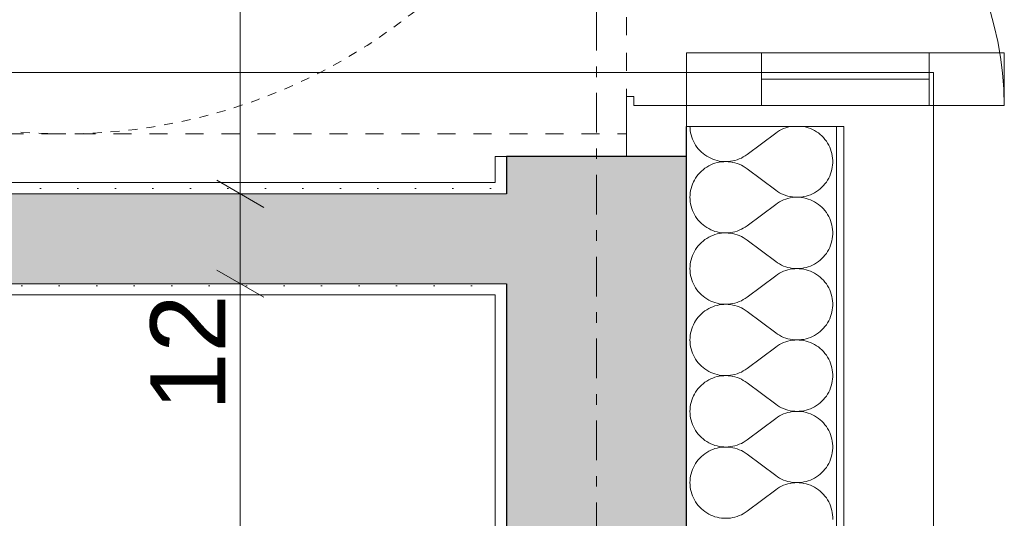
# Model space of a CAD drawing. Extents: x 100 to 2982, y 37 to 2050.
# Tile 94 of 130: x 2071 to 2202, y 979 to 1046. Entities that reach past the tile are written whole.
import ezdxf
from ezdxf.xclip import XClip

# ---------------------------------------------------------------- set-up
doc = ezdxf.new("R2010")
doc.units = 0
doc.header["$MEASUREMENT"] = 0
doc.header["$XCLIPFRAME"] = 0
for name, pattern in [('Przerywana', [24, 12, -12]), ('Przerywana krótka', [12, 6, -6]), ('Przerywana podwójnie', [54.680554, 26.458333, -10.583333, 7.055556, -10.583333])]:
    doc.linetypes.add(name, pattern=pattern)
for name, color, linetype in [('299-A Wymiary Opisy', 7, 'Continuous'), ('330-W Wyposażenie', 7, 'Continuous'), ('410-K Osie', 7, 'Continuous'), ('420-K Ściany', 7, 'Continuous'), ('820-G Rysunki Obrazki', 7, 'Continuous'), ('A_ŚCIANY NOŚNE', 7, 'Continuous'), ('Drzwi ARCHICAD', 7, 'Continuous'), ('OPIS_NPS_OKRĄG', 7, 'Continuous')]:
    doc.layers.add(name, color=color, linetype=linetype)
doc.styles.add('STYL_AUTOMATYCZNY_7', font='arial.ttf')
doc.linetypes.add('Fala', pattern='A,0,[1,103_K_01 RZUT PARTERU1.Shx,S=0.223986,R=0,X=0,Y=0],-28.222222,0', length=28.222222)
pattern_1 = [(0, (-18316.349, -206.5255), (0, 8.660254), [0, -5]), (0, (-18313.849, -202.195), (0, 8.660254), [0, -5])]

# ---------------------------------------------------------------- blocks, each defined once
blk = doc.blocks.new('*X17')
at = {"layer": '420-K Ściany', "color": 174, "linetype": 'Continuous', "lineweight": 5, "ltscale": 0.2}
for p, q in [((2160.28, 1031.51), (2160.29, 1031.27)), ((2160.29, 1031.27), (2160.32, 1030.97)), ((2160.32, 1030.97), (2160.36, 1030.67)), ((2172.22, 1030.95), (2171.96, 1030.79)), ((2172.49, 1031.09), (2172.22, 1030.95)), ((2172.77, 1031.22), (2172.49, 1031.09)), ((2173.05, 1031.32), (2172.77, 1031.22)), ((2173.35, 1031.41), (2173.05, 1031.32)), ((2173.64, 1031.48), (2173.35, 1031.41)), ((2173.82, 1031.51), (2173.64, 1031.48)), ((2175.47, 1031.48), (2175.31, 1031.51)), ((2175.77, 1031.42), (2175.47, 1031.48)), ((2176.06, 1031.33), (2175.77, 1031.42)), ((2176.35, 1031.22), (2176.06, 1031.33)), ((2176.62, 1031.1), (2176.35, 1031.22)), ((2176.9, 1030.96), (2176.62, 1031.1)), ((2177.16, 1030.8), (2176.9, 1030.96)), ((2160.36, 1030.67), (2160.43, 1030.38)), ((2160.43, 1030.38), (2160.51, 1030.09)), ((2160.51, 1030.09), (2160.62, 1029.81)), ((2160.62, 1029.81), (2160.74, 1029.53)), ((2160.74, 1029.53), (2160.88, 1029.26)), ((2171.71, 1030.62), (2167.9, 1027.76)), ((2171.96, 1030.79), (2171.71, 1030.62)), ((2177.41, 1030.63), (2177.16, 1030.8)), ((2177.65, 1030.44), (2177.41, 1030.63)), ((2177.87, 1030.23), (2177.65, 1030.44)), ((2178.09, 1030.01), (2177.87, 1030.23)), ((2178.28, 1029.78), (2178.09, 1030.01)), ((2178.47, 1029.53), (2178.28, 1029.78)), ((2178.63, 1029.28), (2178.47, 1029.53)), ((2160.88, 1029.26), (2161.03, 1029)), ((2161.03, 1029), (2161.2, 1028.75)), ((2161.2, 1028.75), (2161.39, 1028.52)), ((2161.39, 1028.52), (2161.59, 1028.29)), ((2161.59, 1028.29), (2161.8, 1028.08)), ((2178.78, 1029.01), (2178.63, 1029.28)), ((2178.92, 1028.74), (2178.78, 1029.01)), ((2179.03, 1028.45), (2178.92, 1028.74)), ((2179.13, 1028.16), (2179.03, 1028.45)), ((2161.8, 1028.08), (2162.03, 1027.88)), ((2162.03, 1027.88), (2162.27, 1027.7)), ((2162.27, 1027.7), (2162.52, 1027.53)), ((2162.52, 1027.53), (2162.78, 1027.38)), ((2162.78, 1027.38), (2163.05, 1027.25)), ((2163.05, 1027.25), (2163.32, 1027.13)), ((2163.32, 1027.13), (2163.61, 1027.03)), ((2163.61, 1027.03), (2163.9, 1026.95)), ((2163.9, 1026.95), (2164.19, 1026.88)), ((2165.69, 1026.85), (2165.99, 1026.9)), ((2165.99, 1026.9), (2166.28, 1026.97)), ((2166.28, 1026.97), (2166.57, 1027.06)), ((2166.57, 1027.06), (2166.85, 1027.17)), ((2166.85, 1027.17), (2167.13, 1027.29)), ((2167.13, 1027.29), (2167.39, 1027.43)), ((2167.39, 1027.43), (2167.65, 1027.59)), ((2167.65, 1027.59), (2167.9, 1027.76)), ((2179.21, 1027.87), (2179.13, 1028.16)), ((2179.26, 1027.57), (2179.21, 1027.87)), ((2179.3, 1027.27), (2179.26, 1027.57)), ((2179.32, 1026.96), (2179.3, 1027.27)), ((2179.32, 1026.66), (2179.32, 1026.96)), ((2162.03, 1025.73), (2161.8, 1025.54)), ((2162.27, 1025.92), (2162.03, 1025.73)), ((2162.52, 1026.08), (2162.27, 1025.92)), ((2162.78, 1026.24), (2162.52, 1026.08)), ((2163.05, 1026.37), (2162.78, 1026.24)), ((2163.32, 1026.49), (2163.05, 1026.37)), ((2163.61, 1026.59), (2163.32, 1026.49)), ((2163.9, 1026.67), (2163.61, 1026.59)), ((2164.19, 1026.73), (2163.9, 1026.67)), ((2164.19, 1026.88), (2164.49, 1026.84)), ((2164.49, 1026.78), (2164.19, 1026.73)), ((2164.49, 1026.84), (2164.79, 1026.81)), ((2164.79, 1026.8), (2164.49, 1026.78)), ((2164.79, 1026.81), (2165.09, 1026.81)), ((2165.09, 1026.81), (2164.79, 1026.8)), ((2165.09, 1026.81), (2165.39, 1026.82)), ((2165.39, 1026.79), (2165.09, 1026.81)), ((2165.39, 1026.82), (2165.69, 1026.85)), ((2165.69, 1026.76), (2165.39, 1026.79)), ((2165.99, 1026.71), (2165.69, 1026.76)), ((2166.28, 1026.64), (2165.99, 1026.71)), ((2166.57, 1026.56), (2166.28, 1026.64)), ((2166.85, 1026.45), (2166.57, 1026.56)), ((2167.13, 1026.33), (2166.85, 1026.45)), ((2167.39, 1026.19), (2167.13, 1026.33)), ((2167.65, 1026.03), (2167.39, 1026.19)), ((2167.9, 1025.86), (2167.65, 1026.03)), ((2171.71, 1023), (2167.9, 1025.86)), ((2179.13, 1025.45), (2179.21, 1025.75)), ((2179.21, 1025.75), (2179.26, 1026.05)), ((2179.26, 1026.05), (2179.3, 1026.35)), ((2179.3, 1026.35), (2179.32, 1026.66)), ((2160.88, 1024.35), (2160.74, 1024.09)), ((2161.03, 1024.61), (2160.88, 1024.35)), ((2161.2, 1024.86), (2161.03, 1024.61)), ((2161.39, 1025.1), (2161.2, 1024.86)), ((2161.59, 1025.32), (2161.39, 1025.1)), ((2161.8, 1025.54), (2161.59, 1025.32)), ((2178.47, 1024.08), (2178.63, 1024.34)), ((2178.63, 1024.34), (2178.78, 1024.6)), ((2178.78, 1024.6), (2178.92, 1024.88)), ((2178.92, 1024.88), (2179.03, 1025.16)), ((2179.03, 1025.16), (2179.13, 1025.45)), ((2160.43, 1023.24), (2160.36, 1022.94)), ((2160.51, 1023.53), (2160.43, 1023.24)), ((2160.62, 1023.81), (2160.51, 1023.53)), ((2160.74, 1024.09), (2160.62, 1023.81)), ((2171.71, 1023), (2171.96, 1022.82)), ((2177.16, 1022.81), (2177.41, 1022.99)), ((2177.41, 1022.99), (2177.65, 1023.18)), ((2177.65, 1023.18), (2177.87, 1023.38)), ((2177.87, 1023.38), (2178.09, 1023.6)), ((2178.09, 1023.6), (2178.28, 1023.84)), ((2178.28, 1023.84), (2178.47, 1024.08)), ((2160.29, 1022.35), (2160.28, 1022.05)), ((2160.28, 1022.05), (2160.29, 1021.74)), ((2160.32, 1022.65), (2160.29, 1022.35)), ((2160.29, 1021.74), (2160.32, 1021.45)), ((2160.36, 1022.94), (2160.32, 1022.65)), ((2171.96, 1022.82), (2172.22, 1022.66)), ((2172.22, 1022.66), (2172.49, 1022.52)), ((2172.49, 1022.52), (2172.77, 1022.4)), ((2172.77, 1021.69), (2172.49, 1021.57)), ((2172.77, 1022.4), (2173.05, 1022.29)), ((2173.05, 1021.8), (2172.77, 1021.69)), ((2173.05, 1022.29), (2173.35, 1022.2)), ((2173.35, 1021.89), (2173.05, 1021.8)), ((2173.35, 1022.2), (2173.64, 1022.14)), ((2173.64, 1021.96), (2173.35, 1021.89)), ((2173.64, 1022.14), (2173.95, 1022.09)), ((2173.95, 1022.01), (2173.64, 1021.96)), ((2173.95, 1022.09), (2174.25, 1022.06)), ((2174.25, 1022.04), (2173.95, 1022.01)), ((2174.25, 1022.06), (2174.56, 1022.05)), ((2174.56, 1022.05), (2174.25, 1022.04)), ((2174.56, 1022.05), (2174.86, 1022.06)), ((2174.86, 1022.04), (2174.56, 1022.05)), ((2174.86, 1022.06), (2175.17, 1022.08)), ((2175.17, 1022.01), (2174.86, 1022.04)), ((2175.17, 1022.08), (2175.47, 1022.13)), ((2175.47, 1021.96), (2175.17, 1022.01)), ((2175.47, 1022.13), (2175.77, 1022.2)), ((2175.77, 1021.89), (2175.47, 1021.96)), ((2175.77, 1022.2), (2176.06, 1022.29)), ((2176.06, 1021.81), (2175.77, 1021.89)), ((2176.06, 1022.29), (2176.35, 1022.39)), ((2176.35, 1021.7), (2176.06, 1021.81)), ((2176.35, 1022.39), (2176.62, 1022.52)), ((2176.62, 1021.58), (2176.35, 1021.7)), ((2176.62, 1022.52), (2176.9, 1022.66)), ((2176.9, 1022.66), (2177.16, 1022.81)), ((2160.32, 1021.45), (2160.36, 1021.15)), ((2160.36, 1021.15), (2160.43, 1020.85)), ((2160.43, 1020.85), (2160.51, 1020.56)), ((2160.51, 1020.56), (2160.62, 1020.28)), ((2171.71, 1021.09), (2167.9, 1018.24)), ((2171.96, 1021.27), (2171.71, 1021.09)), ((2172.22, 1021.43), (2171.96, 1021.27)), ((2172.49, 1021.57), (2172.22, 1021.43)), ((2176.9, 1021.44), (2176.62, 1021.58)), ((2177.16, 1021.28), (2176.9, 1021.44)), ((2177.41, 1021.1), (2177.16, 1021.28)), ((2177.65, 1020.91), (2177.41, 1021.1)), ((2177.87, 1020.71), (2177.65, 1020.91)), ((2178.09, 1020.49), (2177.87, 1020.71)), ((2178.28, 1020.26), (2178.09, 1020.49)), ((2160.62, 1020.28), (2160.74, 1020.01)), ((2160.74, 1020.01), (2160.88, 1019.74)), ((2160.88, 1019.74), (2161.03, 1019.48)), ((2161.03, 1019.48), (2161.2, 1019.23)), ((2161.2, 1019.23), (2161.39, 1018.99)), ((2178.47, 1020.01), (2178.28, 1020.26)), ((2178.63, 1019.75), (2178.47, 1020.01)), ((2178.78, 1019.49), (2178.63, 1019.75)), ((2178.92, 1019.21), (2178.78, 1019.49)), ((2179.03, 1018.93), (2178.92, 1019.21)), ((2161.39, 1018.99), (2161.59, 1018.77)), ((2161.59, 1018.77), (2161.8, 1018.56)), ((2161.8, 1018.56), (2162.03, 1018.36)), ((2162.03, 1018.36), (2162.27, 1018.18)), ((2162.27, 1018.18), (2162.52, 1018.01)), ((2162.52, 1018.01), (2162.78, 1017.86)), ((2162.78, 1017.86), (2163.05, 1017.72)), ((2163.05, 1017.72), (2163.32, 1017.6)), ((2166.85, 1017.64), (2167.13, 1017.77)), ((2167.13, 1017.77), (2167.39, 1017.91)), ((2167.39, 1017.91), (2167.65, 1018.06)), ((2167.65, 1018.06), (2167.9, 1018.24)), ((2179.13, 1018.64), (2179.03, 1018.93)), ((2179.21, 1018.34), (2179.13, 1018.64)), ((2179.26, 1018.04), (2179.21, 1018.34)), ((2179.3, 1017.74), (2179.26, 1018.04)), ((2179.32, 1017.44), (2179.3, 1017.74)), ((2162.27, 1016.39), (2162.03, 1016.21)), ((2162.52, 1016.56), (2162.27, 1016.39)), ((2162.78, 1016.71), (2162.52, 1016.56)), ((2163.05, 1016.85), (2162.78, 1016.71)), ((2163.32, 1016.96), (2163.05, 1016.85)), ((2163.32, 1017.6), (2163.61, 1017.5)), ((2163.61, 1017.06), (2163.32, 1016.96)), ((2163.61, 1017.5), (2163.9, 1017.42)), ((2163.9, 1017.15), (2163.61, 1017.06)), ((2163.9, 1017.42), (2164.19, 1017.36)), ((2164.19, 1017.21), (2163.9, 1017.15)), ((2164.19, 1017.36), (2164.49, 1017.32)), ((2164.49, 1017.25), (2164.19, 1017.21)), ((2164.49, 1017.32), (2164.79, 1017.29)), ((2164.79, 1017.28), (2164.49, 1017.25)), ((2164.79, 1017.29), (2165.09, 1017.28)), ((2165.09, 1017.28), (2164.79, 1017.28)), ((2165.09, 1017.28), (2165.39, 1017.3)), ((2165.39, 1017.27), (2165.09, 1017.28)), ((2165.39, 1017.3), (2165.69, 1017.33)), ((2165.69, 1017.24), (2165.39, 1017.27)), ((2165.69, 1017.33), (2165.99, 1017.38)), ((2165.99, 1017.19), (2165.69, 1017.24)), ((2165.99, 1017.38), (2166.28, 1017.45)), ((2166.28, 1017.12), (2165.99, 1017.19)), ((2166.28, 1017.45), (2166.57, 1017.54)), ((2166.57, 1017.03), (2166.28, 1017.12)), ((2166.57, 1017.54), (2166.85, 1017.64)), ((2166.85, 1016.93), (2166.57, 1017.03)), ((2167.13, 1016.8), (2166.85, 1016.93)), ((2167.39, 1016.66), (2167.13, 1016.8)), ((2167.65, 1016.5), (2167.39, 1016.66)), ((2167.9, 1016.33), (2167.65, 1016.5)), ((2179.21, 1016.22), (2179.26, 1016.52)), ((2179.26, 1016.52), (2179.3, 1016.83)), ((2179.3, 1016.83), (2179.32, 1017.13)), ((2179.32, 1017.13), (2179.32, 1017.44)), ((2161.03, 1015.09), (2160.88, 1014.83)), ((2161.2, 1015.34), (2161.03, 1015.09)), ((2161.39, 1015.57), (2161.2, 1015.34)), ((2161.59, 1015.8), (2161.39, 1015.57)), ((2161.8, 1016.01), (2161.59, 1015.8)), ((2162.03, 1016.21), (2161.8, 1016.01)), ((2171.71, 1013.47), (2167.9, 1016.33)), ((2178.63, 1014.81), (2178.78, 1015.08)), ((2178.78, 1015.08), (2178.92, 1015.35)), ((2178.92, 1015.35), (2179.03, 1015.64)), ((2179.03, 1015.64), (2179.13, 1015.93)), ((2179.13, 1015.93), (2179.21, 1016.22)), ((2160.51, 1014), (2160.43, 1013.71)), ((2160.62, 1014.29), (2160.51, 1014)), ((2160.74, 1014.56), (2160.62, 1014.29)), ((2160.88, 1014.83), (2160.74, 1014.56)), ((2177.65, 1013.66), (2177.87, 1013.86)), ((2177.87, 1013.86), (2178.09, 1014.08)), ((2178.09, 1014.08), (2178.28, 1014.31)), ((2178.28, 1014.31), (2178.47, 1014.56)), ((2178.47, 1014.56), (2178.63, 1014.81)), ((2160.29, 1012.82), (2160.28, 1012.52)), ((2160.28, 1012.52), (2160.29, 1012.22)), ((2160.32, 1013.12), (2160.29, 1012.82)), ((2160.36, 1013.42), (2160.32, 1013.12)), ((2160.43, 1013.71), (2160.36, 1013.42)), ((2171.71, 1013.47), (2171.96, 1013.3)), ((2171.96, 1013.3), (2172.22, 1013.14)), ((2172.22, 1013.14), (2172.49, 1013)), ((2172.49, 1013), (2172.77, 1012.87)), ((2172.77, 1012.87), (2173.05, 1012.77)), ((2173.05, 1012.77), (2173.35, 1012.68)), ((2173.35, 1012.68), (2173.64, 1012.61)), ((2173.64, 1012.61), (2173.95, 1012.56)), ((2173.95, 1012.48), (2173.64, 1012.43)), ((2173.95, 1012.56), (2174.25, 1012.53)), ((2174.25, 1012.51), (2173.95, 1012.48)), ((2174.25, 1012.53), (2174.56, 1012.52)), ((2174.56, 1012.52), (2174.25, 1012.51)), ((2174.56, 1012.52), (2174.86, 1012.53)), ((2174.86, 1012.51), (2174.56, 1012.52)), ((2174.86, 1012.53), (2175.17, 1012.56)), ((2175.17, 1012.48), (2174.86, 1012.51)), ((2175.17, 1012.56), (2175.47, 1012.61)), ((2175.47, 1012.44), (2175.17, 1012.48)), ((2175.47, 1012.61), (2175.77, 1012.68)), ((2175.77, 1012.68), (2176.06, 1012.76)), ((2176.06, 1012.76), (2176.35, 1012.87)), ((2176.35, 1012.87), (2176.62, 1012.99)), ((2176.62, 1012.99), (2176.9, 1013.13)), ((2176.9, 1013.13), (2177.16, 1013.29)), ((2177.16, 1013.29), (2177.41, 1013.46)), ((2177.41, 1013.46), (2177.65, 1013.66)), ((2160.29, 1012.22), (2160.32, 1011.92)), ((2160.32, 1011.92), (2160.36, 1011.62)), ((2160.36, 1011.62), (2160.43, 1011.33)), ((2160.43, 1011.33), (2160.51, 1011.04)), ((2171.71, 1011.57), (2167.9, 1008.71)), ((2171.96, 1011.75), (2171.71, 1011.57)), ((2172.22, 1011.9), (2171.96, 1011.75)), ((2172.49, 1012.05), (2172.22, 1011.9)), ((2172.77, 1012.17), (2172.49, 1012.05)), ((2173.05, 1012.28), (2172.77, 1012.17)), ((2173.35, 1012.36), (2173.05, 1012.28)), ((2173.64, 1012.43), (2173.35, 1012.36)), ((2175.77, 1012.37), (2175.47, 1012.44)), ((2176.06, 1012.28), (2175.77, 1012.37)), ((2176.35, 1012.18), (2176.06, 1012.28)), ((2176.62, 1012.05), (2176.35, 1012.18)), ((2176.9, 1011.91), (2176.62, 1012.05)), ((2177.16, 1011.75), (2176.9, 1011.91)), ((2177.41, 1011.58), (2177.16, 1011.75)), ((2177.65, 1011.39), (2177.41, 1011.58)), ((2177.87, 1011.18), (2177.65, 1011.39)), ((2178.09, 1010.96), (2177.87, 1011.18)), ((2160.51, 1011.04), (2160.62, 1010.76)), ((2160.62, 1010.76), (2160.74, 1010.48)), ((2160.74, 1010.48), (2160.88, 1010.21)), ((2160.88, 1010.21), (2161.03, 1009.95)), ((2161.03, 1009.95), (2161.2, 1009.71)), ((2178.28, 1010.73), (2178.09, 1010.96)), ((2178.47, 1010.49), (2178.28, 1010.73)), ((2178.63, 1010.23), (2178.47, 1010.49)), ((2178.78, 1009.96), (2178.63, 1010.23)), ((2178.92, 1009.69), (2178.78, 1009.96)), ((2161.2, 1009.71), (2161.39, 1009.47)), ((2161.39, 1009.47), (2161.59, 1009.24)), ((2161.59, 1009.24), (2161.8, 1009.03)), ((2161.8, 1009.03), (2162.03, 1008.83)), ((2162.03, 1008.83), (2162.27, 1008.65)), ((2162.27, 1008.65), (2162.52, 1008.48)), ((2167.39, 1008.38), (2167.65, 1008.54)), ((2167.65, 1008.54), (2167.9, 1008.71)), ((2179.03, 1009.41), (2178.92, 1009.69)), ((2179.13, 1009.12), (2179.03, 1009.41)), ((2179.21, 1008.82), (2179.13, 1009.12)), ((2179.26, 1008.52), (2179.21, 1008.82)), ((2179.3, 1008.22), (2179.26, 1008.52)), ((2162.52, 1008.48), (2162.78, 1008.33)), ((2162.78, 1008.33), (2163.05, 1008.2)), ((2163.05, 1007.32), (2162.78, 1007.19)), ((2163.05, 1008.2), (2163.32, 1008.08)), ((2163.32, 1007.44), (2163.05, 1007.32)), ((2163.32, 1008.08), (2163.61, 1007.98)), ((2163.61, 1007.54), (2163.32, 1007.44)), ((2163.61, 1007.98), (2163.9, 1007.9)), ((2163.9, 1007.62), (2163.61, 1007.54)), ((2163.9, 1007.9), (2164.19, 1007.84)), ((2164.19, 1007.68), (2163.9, 1007.62)), ((2164.19, 1007.84), (2164.49, 1007.79)), ((2164.49, 1007.73), (2164.19, 1007.68)), ((2164.49, 1007.79), (2164.79, 1007.77)), ((2164.79, 1007.75), (2164.49, 1007.73)), ((2164.79, 1007.77), (2165.09, 1007.76)), ((2165.09, 1007.76), (2164.79, 1007.75)), ((2165.09, 1007.76), (2165.39, 1007.77)), ((2165.39, 1007.75), (2165.09, 1007.76)), ((2165.39, 1007.77), (2165.69, 1007.81)), ((2165.69, 1007.72), (2165.39, 1007.75)), ((2165.69, 1007.81), (2165.99, 1007.86)), ((2165.99, 1007.66), (2165.69, 1007.72)), ((2165.99, 1007.86), (2166.28, 1007.93)), ((2166.28, 1007.6), (2165.99, 1007.66)), ((2166.28, 1007.93), (2166.57, 1008.01)), ((2166.57, 1007.51), (2166.28, 1007.6)), ((2166.57, 1008.01), (2166.85, 1008.12)), ((2166.85, 1007.4), (2166.57, 1007.51)), ((2166.85, 1008.12), (2167.13, 1008.24)), ((2167.13, 1007.28), (2166.85, 1007.4)), ((2167.13, 1008.24), (2167.39, 1008.38)), ((2167.39, 1007.14), (2167.13, 1007.28)), ((2179.26, 1007), (2179.3, 1007.3)), ((2179.32, 1007.91), (2179.3, 1008.22)), ((2179.3, 1007.3), (2179.32, 1007.61)), ((2179.32, 1007.61), (2179.32, 1007.91)), ((2161.39, 1006.05), (2161.2, 1005.81)), ((2161.59, 1006.28), (2161.39, 1006.05)), ((2161.8, 1006.49), (2161.59, 1006.28)), ((2162.03, 1006.69), (2161.8, 1006.49)), ((2162.27, 1006.87), (2162.03, 1006.69)), ((2162.52, 1007.04), (2162.27, 1006.87)), ((2162.78, 1007.19), (2162.52, 1007.04)), ((2167.65, 1006.98), (2167.39, 1007.14)), ((2167.9, 1006.81), (2167.65, 1006.98)), ((2171.71, 1003.95), (2167.9, 1006.81)), ((2178.92, 1005.83), (2179.03, 1006.11)), ((2179.03, 1006.11), (2179.13, 1006.4)), ((2179.13, 1006.4), (2179.21, 1006.7)), ((2179.21, 1006.7), (2179.26, 1007)), ((2160.62, 1004.76), (2160.51, 1004.48)), ((2160.74, 1005.04), (2160.62, 1004.76)), ((2160.88, 1005.31), (2160.74, 1005.04)), ((2161.03, 1005.57), (2160.88, 1005.31)), ((2161.2, 1005.81), (2161.03, 1005.57)), ((2178.09, 1004.56), (2178.28, 1004.79)), ((2178.28, 1004.79), (2178.47, 1005.03)), ((2178.47, 1005.03), (2178.63, 1005.29)), ((2178.63, 1005.29), (2178.78, 1005.56)), ((2178.78, 1005.56), (2178.92, 1005.83)), ((2160.29, 1003.3), (2160.28, 1003)), ((2160.32, 1003.6), (2160.29, 1003.3)), ((2160.36, 1003.9), (2160.32, 1003.6)), ((2160.43, 1004.19), (2160.36, 1003.9)), ((2160.51, 1004.48), (2160.43, 1004.19)), ((2171.71, 1003.95), (2171.96, 1003.78)), ((2171.96, 1003.78), (2172.22, 1003.62)), ((2172.22, 1003.62), (2172.49, 1003.47)), ((2172.49, 1003.47), (2172.77, 1003.35)), ((2172.77, 1003.35), (2173.05, 1003.24)), ((2176.06, 1003.24), (2176.35, 1003.34)), ((2176.35, 1003.34), (2176.62, 1003.47)), ((2176.62, 1003.47), (2176.9, 1003.61)), ((2176.9, 1003.61), (2177.16, 1003.77)), ((2177.16, 1003.77), (2177.41, 1003.94)), ((2177.41, 1003.94), (2177.65, 1004.13)), ((2177.65, 1004.13), (2177.87, 1004.34)), ((2177.87, 1004.34), (2178.09, 1004.56)), ((2160.28, 1003), (2160.29, 1002.7)), ((2160.29, 1002.7), (2160.32, 1002.4)), ((2160.32, 1002.4), (2160.36, 1002.1)), ((2160.36, 1002.1), (2160.43, 1001.81)), ((2171.71, 1002.05), (2167.9, 999.19)), ((2171.96, 1002.22), (2171.71, 1002.05)), ((2172.22, 1002.38), (2171.96, 1002.22)), ((2172.49, 1002.52), (2172.22, 1002.38)), ((2172.77, 1002.65), (2172.49, 1002.52)), ((2173.05, 1002.75), (2172.77, 1002.65)), ((2173.05, 1003.24), (2173.35, 1003.16)), ((2173.35, 1002.84), (2173.05, 1002.75)), ((2173.35, 1003.16), (2173.64, 1003.09)), ((2173.64, 1002.91), (2173.35, 1002.84)), ((2173.64, 1003.09), (2173.95, 1003.04)), ((2173.95, 1002.96), (2173.64, 1002.91)), ((2173.95, 1003.04), (2174.25, 1003.01)), ((2174.25, 1002.99), (2173.95, 1002.96)), ((2174.25, 1003.01), (2174.56, 1003)), ((2174.56, 1003), (2174.25, 1002.99)), ((2174.56, 1003), (2174.86, 1003.01)), ((2174.86, 1002.99), (2174.56, 1003)), ((2174.86, 1003.01), (2175.17, 1003.04)), ((2175.17, 1002.96), (2174.86, 1002.99)), ((2175.17, 1003.04), (2175.47, 1003.08)), ((2175.47, 1002.91), (2175.17, 1002.96)), ((2175.47, 1003.08), (2175.77, 1003.15)), ((2175.77, 1002.84), (2175.47, 1002.91)), ((2175.77, 1003.15), (2176.06, 1003.24)), ((2176.06, 1002.76), (2175.77, 1002.84)), ((2176.35, 1002.65), (2176.06, 1002.76)), ((2176.62, 1002.53), (2176.35, 1002.65)), ((2176.9, 1002.39), (2176.62, 1002.53)), ((2177.16, 1002.23), (2176.9, 1002.39)), ((2177.41, 1002.06), (2177.16, 1002.23)), ((2177.65, 1001.87), (2177.41, 1002.06)), ((2160.43, 1001.81), (2160.51, 1001.52)), ((2160.51, 1001.52), (2160.62, 1001.23)), ((2160.62, 1001.23), (2160.74, 1000.96)), ((2160.74, 1000.96), (2160.88, 1000.69)), ((2160.88, 1000.69), (2161.03, 1000.43)), ((2177.87, 1001.66), (2177.65, 1001.87)), ((2178.09, 1001.44), (2177.87, 1001.66)), ((2178.28, 1001.21), (2178.09, 1001.44)), ((2178.47, 1000.96), (2178.28, 1001.21)), ((2178.63, 1000.71), (2178.47, 1000.96)), ((2178.78, 1000.44), (2178.63, 1000.71)), ((2161.03, 1000.43), (2161.2, 1000.18)), ((2161.2, 1000.18), (2161.39, 999.95)), ((2161.39, 999.95), (2161.59, 999.72)), ((2161.59, 999.72), (2161.8, 999.51)), ((2161.8, 999.51), (2162.03, 999.31)), ((2178.92, 1000.17), (2178.78, 1000.44)), ((2179.03, 999.88), (2178.92, 1000.17)), ((2179.13, 999.59), (2179.03, 999.88)), ((2179.21, 999.3), (2179.13, 999.59)), ((2162.03, 999.31), (2162.27, 999.13)), ((2162.27, 999.13), (2162.52, 998.96)), ((2162.52, 998.96), (2162.78, 998.81)), ((2162.78, 998.81), (2163.05, 998.67)), ((2163.05, 998.67), (2163.32, 998.56)), ((2163.32, 998.56), (2163.61, 998.46)), ((2163.61, 998.02), (2163.32, 997.92)), ((2163.61, 998.46), (2163.9, 998.38)), ((2163.9, 998.1), (2163.61, 998.02)), ((2163.9, 998.38), (2164.19, 998.31)), ((2164.19, 998.16), (2163.9, 998.1)), ((2164.19, 998.31), (2164.49, 998.27)), ((2164.49, 998.2), (2164.19, 998.16)), ((2164.49, 998.27), (2164.79, 998.24)), ((2164.79, 998.23), (2164.49, 998.2)), ((2164.79, 998.24), (2165.09, 998.24)), ((2165.09, 998.24), (2164.79, 998.23)), ((2165.09, 998.24), (2165.39, 998.25)), ((2165.39, 998.22), (2165.09, 998.24)), ((2165.39, 998.25), (2165.69, 998.28)), ((2165.69, 998.19), (2165.39, 998.22)), ((2165.69, 998.28), (2165.99, 998.33)), ((2165.99, 998.14), (2165.69, 998.19)), ((2165.99, 998.33), (2166.28, 998.4)), ((2166.28, 998.07), (2165.99, 998.14)), ((2166.28, 998.4), (2166.57, 998.49)), ((2166.57, 997.98), (2166.28, 998.07)), ((2166.57, 998.49), (2166.85, 998.59)), ((2166.85, 998.59), (2167.13, 998.72)), ((2167.13, 998.72), (2167.39, 998.86)), ((2167.39, 998.86), (2167.65, 999.02)), ((2167.65, 999.02), (2167.9, 999.19)), ((2179.26, 999), (2179.21, 999.3)), ((2179.3, 998.69), (2179.26, 999)), ((2179.32, 998.39), (2179.3, 998.69)), ((2179.3, 997.78), (2179.32, 998.08)), ((2179.32, 998.08), (2179.32, 998.39)), ((2161.59, 996.75), (2161.39, 996.53)), ((2161.8, 996.96), (2161.59, 996.75)), ((2162.03, 997.16), (2161.8, 996.96)), ((2162.27, 997.35), (2162.03, 997.16)), ((2162.52, 997.51), (2162.27, 997.35)), ((2162.78, 997.66), (2162.52, 997.51)), ((2163.05, 997.8), (2162.78, 997.66)), ((2163.32, 997.92), (2163.05, 997.8)), ((2166.85, 997.88), (2166.57, 997.98)), ((2167.13, 997.75), (2166.85, 997.88)), ((2167.39, 997.61), (2167.13, 997.75)), ((2167.65, 997.46), (2167.39, 997.61)), ((2167.9, 997.28), (2167.65, 997.46)), ((2171.71, 994.43), (2167.9, 997.28)), ((2179.03, 996.59), (2179.13, 996.88)), ((2179.13, 996.88), (2179.21, 997.18)), ((2179.21, 997.18), (2179.26, 997.48)), ((2179.26, 997.48), (2179.3, 997.78)), ((2160.74, 995.52), (2160.62, 995.24)), ((2160.88, 995.78), (2160.74, 995.52)), ((2161.03, 996.04), (2160.88, 995.78)), ((2161.2, 996.29), (2161.03, 996.04)), ((2161.39, 996.53), (2161.2, 996.29)), ((2178.28, 995.26), (2178.47, 995.51)), ((2178.47, 995.51), (2178.63, 995.77)), ((2178.63, 995.77), (2178.78, 996.03)), ((2178.78, 996.03), (2178.92, 996.31)), ((2178.92, 996.31), (2179.03, 996.59)), ((2160.32, 994.08), (2160.29, 993.78)), ((2160.36, 994.37), (2160.32, 994.08)), ((2160.43, 994.67), (2160.36, 994.37)), ((2160.51, 994.96), (2160.43, 994.67)), ((2160.62, 995.24), (2160.51, 994.96)), ((2171.71, 994.43), (2171.96, 994.25)), ((2171.96, 994.25), (2172.22, 994.09)), ((2172.22, 994.09), (2172.49, 993.95)), ((2176.62, 993.94), (2176.9, 994.08)), ((2176.9, 994.08), (2177.16, 994.24)), ((2177.16, 994.24), (2177.41, 994.42)), ((2177.41, 994.42), (2177.65, 994.61)), ((2177.65, 994.61), (2177.87, 994.81)), ((2177.87, 994.81), (2178.09, 995.03)), ((2178.09, 995.03), (2178.28, 995.26)), ((2160.29, 993.78), (2160.28, 993.47)), ((2160.28, 993.47), (2160.29, 993.17)), ((2160.29, 993.17), (2160.32, 992.87)), ((2160.32, 992.87), (2160.36, 992.58)), ((2172.22, 992.86), (2171.96, 992.7)), ((2172.49, 993), (2172.22, 992.86)), ((2172.49, 993.95), (2172.77, 993.83)), ((2172.77, 993.12), (2172.49, 993)), ((2172.77, 993.83), (2173.05, 993.72)), ((2173.05, 993.23), (2172.77, 993.12)), ((2173.05, 993.72), (2173.35, 993.63)), ((2173.35, 993.32), (2173.05, 993.23)), ((2173.35, 993.63), (2173.64, 993.56)), ((2173.64, 993.38), (2173.35, 993.32)), ((2173.64, 993.56), (2173.95, 993.51)), ((2173.95, 993.43), (2173.64, 993.38)), ((2173.95, 993.51), (2174.25, 993.48)), ((2174.25, 993.46), (2173.95, 993.43)), ((2174.25, 993.48), (2174.56, 993.47)), ((2174.56, 993.47), (2174.25, 993.46)), ((2174.56, 993.47), (2174.86, 993.48)), ((2174.86, 993.47), (2174.56, 993.47)), ((2174.86, 993.48), (2175.17, 993.51)), ((2175.17, 993.44), (2174.86, 993.47)), ((2175.17, 993.51), (2175.47, 993.56)), ((2175.47, 993.39), (2175.17, 993.44)), ((2175.47, 993.56), (2175.77, 993.63)), ((2175.77, 993.32), (2175.47, 993.39)), ((2175.77, 993.63), (2176.06, 993.72)), ((2176.06, 993.23), (2175.77, 993.32)), ((2176.06, 993.72), (2176.35, 993.82)), ((2176.35, 993.13), (2176.06, 993.23)), ((2176.35, 993.82), (2176.62, 993.94)), ((2176.62, 993.01), (2176.35, 993.13)), ((2176.9, 992.86), (2176.62, 993.01)), ((2177.16, 992.71), (2176.9, 992.86)), ((2160.36, 992.58), (2160.43, 992.28)), ((2160.43, 992.28), (2160.51, 991.99)), ((2160.51, 991.99), (2160.62, 991.71)), ((2160.62, 991.71), (2160.74, 991.43)), ((2171.71, 992.52), (2167.9, 989.66)), ((2171.96, 992.7), (2171.71, 992.52)), ((2177.41, 992.53), (2177.16, 992.71)), ((2177.65, 992.34), (2177.41, 992.53)), ((2177.87, 992.14), (2177.65, 992.34)), ((2178.09, 991.92), (2177.87, 992.14)), ((2178.28, 991.68), (2178.09, 991.92)), ((2178.47, 991.44), (2178.28, 991.68)), ((2178.63, 991.18), (2178.47, 991.44)), ((2160.74, 991.43), (2160.88, 991.17)), ((2160.88, 991.17), (2161.03, 990.91)), ((2161.03, 990.91), (2161.2, 990.66)), ((2161.2, 990.66), (2161.39, 990.42)), ((2161.39, 990.42), (2161.59, 990.2)), ((2161.59, 990.2), (2161.8, 989.98)), ((2178.78, 990.92), (2178.63, 991.18)), ((2178.92, 990.64), (2178.78, 990.92)), ((2179.03, 990.36), (2178.92, 990.64)), ((2179.13, 990.07), (2179.03, 990.36)), ((2161.8, 989.98), (2162.03, 989.79)), ((2162.03, 989.79), (2162.27, 989.6)), ((2162.27, 989.6), (2162.52, 989.44)), ((2162.52, 989.44), (2162.78, 989.28)), ((2162.78, 989.28), (2163.05, 989.15)), ((2163.05, 989.15), (2163.32, 989.03)), ((2163.32, 989.03), (2163.61, 988.93)), ((2163.61, 988.93), (2163.9, 988.85)), ((2163.9, 988.85), (2164.19, 988.79)), ((2165.99, 988.81), (2166.28, 988.88)), ((2166.28, 988.88), (2166.57, 988.97)), ((2166.57, 988.97), (2166.85, 989.07)), ((2166.85, 989.07), (2167.13, 989.19)), ((2167.13, 989.19), (2167.39, 989.33)), ((2167.39, 989.33), (2167.65, 989.49)), ((2167.65, 989.49), (2167.9, 989.66)), ((2179.21, 989.77), (2179.13, 990.07)), ((2179.26, 989.47), (2179.21, 989.77)), ((2179.3, 989.17), (2179.26, 989.47)), ((2179.32, 988.87), (2179.3, 989.17)), ((2179.32, 988.56), (2179.32, 988.87)), ((2162.03, 987.64), (2161.8, 987.44)), ((2162.27, 987.82), (2162.03, 987.64)), ((2162.52, 987.99), (2162.27, 987.82)), ((2162.78, 988.14), (2162.52, 987.99)), ((2163.05, 988.28), (2162.78, 988.14)), ((2163.32, 988.39), (2163.05, 988.28)), ((2163.61, 988.49), (2163.32, 988.39)), ((2163.9, 988.57), (2163.61, 988.49)), ((2164.19, 988.64), (2163.9, 988.57)), ((2164.19, 988.79), (2164.49, 988.74)), ((2164.49, 988.68), (2164.19, 988.64)), ((2164.49, 988.74), (2164.79, 988.72)), ((2164.79, 988.71), (2164.49, 988.68)), ((2164.79, 988.72), (2165.09, 988.71)), ((2165.09, 988.71), (2164.79, 988.71)), ((2165.09, 988.71), (2165.39, 988.73)), ((2165.39, 988.7), (2165.09, 988.71)), ((2165.39, 988.73), (2165.69, 988.76)), ((2165.69, 988.67), (2165.39, 988.7)), ((2165.69, 988.76), (2165.99, 988.81)), ((2165.99, 988.62), (2165.69, 988.67)), ((2166.28, 988.55), (2165.99, 988.62)), ((2166.57, 988.46), (2166.28, 988.55)), ((2166.85, 988.35), (2166.57, 988.46)), ((2167.13, 988.23), (2166.85, 988.35)), ((2167.39, 988.09), (2167.13, 988.23)), ((2167.65, 987.93), (2167.39, 988.09)), ((2167.9, 987.76), (2167.65, 987.93)), ((2171.71, 984.9), (2167.9, 987.76)), ((2179.13, 987.36), (2179.21, 987.65)), ((2179.21, 987.65), (2179.26, 987.95)), ((2179.26, 987.95), (2179.3, 988.25)), ((2179.3, 988.25), (2179.32, 988.56)), ((2160.88, 986.26), (2160.74, 985.99)), ((2161.03, 986.52), (2160.88, 986.26)), ((2161.2, 986.77), (2161.03, 986.52)), ((2161.39, 987), (2161.2, 986.77)), ((2161.59, 987.23), (2161.39, 987)), ((2161.8, 987.44), (2161.59, 987.23)), ((2178.47, 985.99), (2178.63, 986.24)), ((2178.63, 986.24), (2178.78, 986.51)), ((2178.78, 986.51), (2178.92, 986.78)), ((2178.92, 986.78), (2179.03, 987.07)), ((2179.03, 987.07), (2179.13, 987.36)), ((2160.43, 985.14), (2160.36, 984.85)), ((2160.51, 985.43), (2160.43, 985.14)), ((2160.62, 985.72), (2160.51, 985.43)), ((2160.74, 985.99), (2160.62, 985.72)), ((2171.71, 984.9), (2171.96, 984.73)), ((2177.16, 984.72), (2177.41, 984.89)), ((2177.41, 984.89), (2177.65, 985.08)), ((2177.65, 985.08), (2177.87, 985.29)), ((2177.87, 985.29), (2178.09, 985.51)), ((2178.09, 985.51), (2178.28, 985.74)), ((2178.28, 985.74), (2178.47, 985.99)), ((2160.29, 984.25), (2160.28, 983.95)), ((2160.28, 983.95), (2160.29, 983.65)), ((2160.32, 984.55), (2160.29, 984.25)), ((2160.29, 983.65), (2160.32, 983.35)), ((2160.36, 984.85), (2160.32, 984.55)), ((2171.96, 984.73), (2172.22, 984.57)), ((2172.22, 984.57), (2172.49, 984.43)), ((2172.49, 984.43), (2172.77, 984.3)), ((2172.77, 983.6), (2172.49, 983.47)), ((2172.77, 984.3), (2173.05, 984.2)), ((2173.05, 983.71), (2172.77, 983.6)), ((2173.05, 984.2), (2173.35, 984.11)), ((2173.35, 983.79), (2173.05, 983.71)), ((2173.35, 984.11), (2173.64, 984.04)), ((2173.64, 983.86), (2173.35, 983.79)), ((2173.64, 984.04), (2173.95, 983.99)), ((2173.95, 983.91), (2173.64, 983.86)), ((2173.95, 983.99), (2174.25, 983.96)), ((2174.25, 983.94), (2173.95, 983.91)), ((2174.25, 983.96), (2174.56, 983.95)), ((2174.56, 983.95), (2174.25, 983.94)), ((2174.56, 983.95), (2174.86, 983.96)), ((2174.86, 983.94), (2174.56, 983.95)), ((2174.86, 983.96), (2175.17, 983.99)), ((2175.17, 983.91), (2174.86, 983.94)), ((2175.17, 983.99), (2175.47, 984.04)), ((2175.47, 983.86), (2175.17, 983.91)), ((2175.47, 984.04), (2175.77, 984.1)), ((2175.77, 983.8), (2175.47, 983.86)), ((2175.77, 984.1), (2176.06, 984.19)), ((2176.06, 983.71), (2175.77, 983.8)), ((2176.06, 984.19), (2176.35, 984.3)), ((2176.35, 983.6), (2176.06, 983.71)), ((2176.35, 984.3), (2176.62, 984.42)), ((2176.62, 983.48), (2176.35, 983.6)), ((2176.62, 984.42), (2176.9, 984.56)), ((2176.9, 984.56), (2177.16, 984.72)), ((2160.32, 983.35), (2160.36, 983.05)), ((2160.36, 983.05), (2160.43, 982.76)), ((2160.43, 982.76), (2160.51, 982.47)), ((2160.51, 982.47), (2160.62, 982.19)), ((2171.71, 983), (2167.9, 980.14)), ((2171.96, 983.17), (2171.71, 983)), ((2172.22, 983.33), (2171.96, 983.17)), ((2172.49, 983.47), (2172.22, 983.33)), ((2176.9, 983.34), (2176.62, 983.48)), ((2177.16, 983.18), (2176.9, 983.34)), ((2177.41, 983.01), (2177.16, 983.18)), ((2177.65, 982.82), (2177.41, 983.01)), ((2177.87, 982.61), (2177.65, 982.82)), ((2178.09, 982.39), (2177.87, 982.61)), ((2178.28, 982.16), (2178.09, 982.39)), ((2160.62, 982.19), (2160.74, 981.91)), ((2160.74, 981.91), (2160.88, 981.64)), ((2160.88, 981.64), (2161.03, 981.38)), ((2161.03, 981.38), (2161.2, 981.14)), ((2161.2, 981.14), (2161.39, 980.9)), ((2178.47, 981.92), (2178.28, 982.16)), ((2178.63, 981.66), (2178.47, 981.92)), ((2178.78, 981.39), (2178.63, 981.66)), ((2178.92, 981.12), (2178.78, 981.39)), ((2179.03, 980.84), (2178.92, 981.12)), ((2161.39, 980.9), (2161.59, 980.67)), ((2161.59, 980.67), (2161.8, 980.46)), ((2161.8, 980.46), (2162.03, 980.26)), ((2162.03, 980.26), (2162.27, 980.08)), ((2162.27, 980.08), (2162.52, 979.91)), ((2162.52, 979.91), (2162.78, 979.76)), ((2162.78, 979.76), (2163.05, 979.63)), ((2163.05, 979.63), (2163.32, 979.51)), ((2166.85, 979.55), (2167.13, 979.67)), ((2167.13, 979.67), (2167.39, 979.81)), ((2167.39, 979.81), (2167.65, 979.97)), ((2167.65, 979.97), (2167.9, 980.14)), ((2179.13, 980.55), (2179.03, 980.84)), ((2179.21, 980.25), (2179.13, 980.55)), ((2179.26, 979.95), (2179.21, 980.25)), ((2179.3, 979.65), (2179.26, 979.95)), ((2179.32, 979.34), (2179.3, 979.65)), ((2163.32, 979.51), (2163.61, 979.41)), ((2163.61, 979.41), (2163.9, 979.33)), ((2163.9, 979.33), (2164.19, 979.26)), ((2164.19, 979.26), (2164.49, 979.22)), ((2164.49, 979.22), (2164.79, 979.2)), ((2164.79, 979.2), (2165.09, 979.19)), ((2165.09, 979.19), (2165.39, 979.2)), ((2165.39, 979.2), (2165.69, 979.23)), ((2165.69, 979.23), (2165.99, 979.28)), ((2165.99, 979.28), (2166.28, 979.35)), ((2166.28, 979.35), (2166.57, 979.44)), ((2166.57, 979.44), (2166.85, 979.55)), ((2179.32, 979.04), (2179.32, 979.34))]:
    blk.add_line(p, q, dxfattribs=at)
blk = doc.blocks.new('Rysunek_1_1', base_point=(-18316.35, -206.53))
at = {"layer": '420-K Ściany', "linetype": 'Continuous', "lineweight": 5}
h = blk.add_hatch(dxfattribs=at)
h.set_pattern_fill('Tynk_0001', color=176, style=0, pattern_type=2)
h.set_pattern_definition(pattern_1)
h.paths.add_polyline_path([(2180.8, 1031.51), (2179.8, 1031.51), (2179.8, 785.01), (2180.8, 785.01)])
h = blk.add_hatch(dxfattribs=at)
h.set_pattern_fill('Tynk_0001', color=180, style=0, pattern_type=2)
h.set_pattern_definition(pattern_1)
h.paths.add_polyline_path([(2134.3, 1024.01), (2135.8, 1024.01), (2135.8, 1027.51), (2134.3, 1027.51)])
at = {"layer": '420-K Ściany', "linetype": 'Continuous', "lineweight": 13}
for points in [[(2135.8, 1022.51), (2159.8, 1022.51), (2159.8, 1027.51), (2151.8, 1027.51), (2135.8, 1027.51)], [(2135.8, 1022.51), (2135.8, 1010.51), (2159.8, 1010.51), (2159.8, 1022.51)], [(2135.8, 1010.51), (2135.8, 803.01), (2159.8, 803.01), (2159.8, 1010.51)]]:
    blk.add_hatch(color=62, dxfattribs=at).paths.add_polyline_path(points)
at = {"layer": '420-K Ściany', "linetype": 'Continuous', "lineweight": 5}
h = blk.add_hatch(dxfattribs=at)
h.set_pattern_fill('Tynk_0001', color=180, style=0, pattern_type=2)
h.set_pattern_definition(pattern_1)
h.paths.add_polyline_path([(2134.3, 1024.01), (2134.3, 1022.51), (2135.8, 1022.51), (2135.8, 1024.01)])
h = blk.add_hatch(dxfattribs=at)
h.set_pattern_fill('Tynk_0001', color=180, style=0, pattern_type=2)
h.set_pattern_definition(pattern_1)
h.paths.add_polyline_path([(2134.3, 1010.51), (2134.3, 1009.01), (2135.8, 1009.01), (2135.8, 1010.51)])
h = blk.add_hatch(dxfattribs=at)
h.set_pattern_fill('Tynk_0001', color=180, style=0, pattern_type=2)
h.set_pattern_definition(pattern_1)
h.paths.add_polyline_path([(2134.3, 1009.01), (2134.3, 804.51), (2135.8, 804.51), (2135.8, 1009.01)])
at = {"layer": 'A_ŚCIANY NOŚNE', "linetype": 'Continuous', "lineweight": 5}
h = blk.add_hatch(dxfattribs=at)
h.set_pattern_fill('Tynk_0001', color=180, style=0, pattern_type=2)
h.set_pattern_definition(pattern_1)
h.paths.add_polyline_path([(1996.8, 1022.51), (2134.3, 1022.51), (2134.3, 1024.01), (1996.8, 1024.01)])
at = {"layer": 'A_ŚCIANY NOŚNE', "linetype": 'Continuous', "lineweight": 13}
for points in [[(1995.3, 1010.51), (2134.3, 1010.51), (2134.3, 1022.51), (1995.3, 1022.51)], [(2134.3, 1022.51), (2134.3, 1010.51), (2135.8, 1010.51), (2135.8, 1022.51)]]:
    blk.add_hatch(color=62, dxfattribs=at).paths.add_polyline_path(points)
at = {"layer": 'A_ŚCIANY NOŚNE', "linetype": 'Continuous', "lineweight": 5}
h = blk.add_hatch(dxfattribs=at)
h.set_pattern_fill('Tynk_0001', color=180, style=0, pattern_type=2)
h.set_pattern_definition(pattern_1)
h.paths.add_polyline_path([(1882.62, 1009.01), (2134.3, 1009.01), (2134.3, 1010.51), (1882.62, 1010.51)])
at = {"color": 240, "linetype": 'Fala', "lineweight": 0, "ltscale": 0.2, "flags": 128}
blk.add_lwpolyline([(1856.98, 1038.71), (2192.76, 1038.71), (2192.76, 566.48), (1856.98, 566.48)], close=True, dxfattribs=at)
at = {"layer": '299-A Wymiary Opisy', "color": 85, "linetype": 'Continuous', "lineweight": 13, "ltscale": 0.2}
for p, q in [((2100.31, 1022.51), (2100.31, 1180.51)), ((2105, 1022.51), (2095.62, 1022.51)), ((2100.31, 1010.51), (2100.31, 1022.51)), ((2105, 1010.51), (2095.62, 1010.51)), ((2100.31, 803.01), (2100.31, 1010.51))]:
    blk.add_line(p, q, dxfattribs=at)
at = {"layer": '299-A Wymiary Opisy', "color": 45, "linetype": 'Continuous', "lineweight": 15, "ltscale": 0.2}
for p, q in [((2097.18, 1024.31), (2103.43, 1020.7)), ((2097.18, 1012.31), (2103.43, 1008.7))]:
    blk.add_line(p, q, dxfattribs=at)
at = {"layer": '330-W Wyposażenie', "color": 4, "linetype": 'Przerywana', "lineweight": 13, "ltscale": 0.2}
for p, q in [((1993.97, 1009.01), (2134.3, 1009.01)), ((2134.3, 1009.01), (2134.3, 804.51))]:
    blk.add_line(p, q, dxfattribs=at)
at = {"layer": '330-W Wyposażenie', "color": 4, "linetype": 'Continuous', "lineweight": 13, "ltscale": 0.2, "flags": 128}
blk.add_lwpolyline([(1993.97, 1009.01), (2134.3, 1009.01), (2134.3, 804.51), (1970.94, 804.51), (1970.94, 864.51), (2074.3, 864.51), (2074.3, 949.01), (1993.97, 949.01)], close=True, dxfattribs=at)
at = {"layer": '410-K Osie', "color": 4, "linetype": 'Przerywana podwójnie', "lineweight": 13, "ltscale": 0.2}
blk.add_line((2147.8, 1801.51), (2147.8, 517.46), dxfattribs=at)
blk.add_line((2147.8, 1801.51), (2147.8, 517.46), dxfattribs=at)
at = {"layer": '420-K Ściany', "color": 47, "linetype": 'Continuous', "lineweight": 15, "ltscale": 0.2}
for p, q in [((2179.8, 1031.51), (2159.8, 1031.51)), ((2180.8, 1031.51), (2179.8, 1031.51)), ((2135.8, 1027.51), (2134.3, 1027.51))]:
    blk.add_line(p, q, dxfattribs=at)
at = {"layer": '420-K Ściany', "color": 27, "linetype": 'Continuous', "lineweight": 25, "ltscale": 0.2}
for p, q in [((2159.8, 1027.51), (2159.8, 1031.51)), ((2135.8, 1027.51), (2135.8, 1022.51)), ((2151.8, 1027.51), (2135.8, 1027.51)), ((2159.8, 1027.51), (2151.8, 1027.51)), ((2159.8, 1022.51), (2159.8, 1027.51)), ((2159.8, 1010.51), (2159.8, 1022.51)), ((2135.8, 1010.51), (2135.8, 803.01)), ((2159.8, 803.01), (2159.8, 1010.51))]:
    blk.add_line(p, q, dxfattribs=at)
at = {"layer": '420-K Ściany', "color": 67, "linetype": 'Continuous', "lineweight": 13, "ltscale": 0.2}
for p, q in [((2179.8, 785.01), (2179.8, 1031.51)), ((2135.8, 1022.51), (2134.3, 1022.51)), ((2135.8, 1022.51), (2134.3, 1022.51)), ((2134.3, 1010.51), (2135.8, 1010.51)), ((2134.3, 1010.51), (2135.8, 1010.51))]:
    blk.add_line(p, q, dxfattribs=at)
at = {"layer": '420-K Ściany', "color": 47, "linetype": 'Continuous', "lineweight": 15, "ltscale": 0.2, "flags": 128}
for points in [[(2180.8, 785.01), (2180.8, 1031.51)], [(2134.3, 1027.51), (2134.3, 1024.01)], [(2134.3, 1009.01), (2134.3, 804.51)]]:
    blk.add_lwpolyline(points, dxfattribs=at)
at = {"layer": 'A_ŚCIANY NOŚNE', "color": 67, "linetype": 'Continuous', "lineweight": 13, "ltscale": 0.2}
for p, q in [((2134.3, 1022.51), (1995.3, 1022.51)), ((1995.3, 1010.51), (2134.3, 1010.51))]:
    blk.add_line(p, q, dxfattribs=at)
at = {"layer": 'A_ŚCIANY NOŚNE', "color": 47, "linetype": 'Continuous', "lineweight": 15, "ltscale": 0.2, "flags": 128}
for points in [[(2134.3, 1024.01), (1996.8, 1024.01)], [(1882.62, 1009.01), (2134.3, 1009.01)]]:
    blk.add_lwpolyline(points, dxfattribs=at)
at = {"layer": 'Drzwi ARCHICAD', "color": 3, "linetype": 'Continuous', "lineweight": 13, "ltscale": 0.2}
for p, q in [((2159.8, 1041.31), (2169.8, 1041.31)), ((2159.8, 1034.31), (2159.8, 1041.31)), ((2169.8, 1041.31), (2169.8, 1034.31)), ((2192.2, 1034.31), (2192.2, 1041.31)), ((2192.2, 1041.31), (2202.2, 1041.31)), ((2202.2, 1041.31), (2202.2, 1034.31)), ((2192.2, 1037.81), (2169.8, 1037.81)), ((2169.8, 1034.31), (2159.8, 1034.31)), ((2202.2, 1034.31), (2192.2, 1034.31))]:
    blk.add_line(p, q, dxfattribs=at)
at = {"layer": 'Drzwi ARCHICAD', "color": 23, "linetype": 'Continuous', "lineweight": 15, "ltscale": 0.2}
for p, q in [((2151.8, 1035.51), (2152.8, 1035.51)), ((2151.8, 1027.51), (2151.8, 1035.51)), ((2152.8, 1035.51), (2152.8, 1034.31)), ((2152.8, 1034.31), (2159.8, 1034.31)), ((2159.8, 1034.31), (2159.8, 1027.51)), ((2159.8, 1027.51), (2151.8, 1027.51))]:
    blk.add_line(p, q, dxfattribs=at)
at = {"layer": 'Drzwi ARCHICAD', "color": 27, "linetype": 'Continuous', "lineweight": 25, "ltscale": 0.2}
for q in [(2159.8, 1031.51), (2151.8, 1027.51)]:
    blk.add_line((2159.8, 1027.51), q, dxfattribs=at)
at = {"layer": 'Drzwi ARCHICAD', "color": 3, "linetype": 'Continuous', "lineweight": 13, "ltscale": 0.2, "flags": 128}
for points in [[(2192.2, 1037.81), (2169.8, 1037.81), (2169.8, 1041.31), (2192.2, 1041.31)], [(2192.2, 1034.31), (2169.8, 1034.31), (2169.8, 1037.81), (2192.2, 1037.81)]]:
    blk.add_lwpolyline(points, close=True, dxfattribs=at)
at = {"layer": 'Drzwi ARCHICAD', "color": 3, "linetype": 'Continuous', "lineweight": 13, "ltscale": 0.2}
blk.add_arc((2159.8, 1034.31), 42.4, 0, 90, dxfattribs=at)
at = {"layer": 'OPIS_NPS_OKRĄG', "color": 78, "linetype": 'Przerywana krótka', "lineweight": 13, "ltscale": 0.2}
blk.add_line((2134.3, 889.01), (2134.3, 1009.01), dxfattribs=at)
at = {"layer": 'OPIS_NPS_OKRĄG', "color": 78, "linetype": 'Przerywana', "lineweight": 13, "ltscale": 0.2, "flags": 128}
blk.add_lwpolyline([(2001.8, 1030.51), (2151.8, 1030.51), (2151.8, 1180.51), (2001.8, 1180.51)], close=True, dxfattribs=at)
at = {"layer": 'OPIS_NPS_OKRĄG', "color": 78, "linetype": 'Przerywana krótka', "lineweight": 13, "ltscale": 0.2}
blk.add_circle((2076.8, 1105.51), 75, dxfattribs=at)
at = {"color": 65, "linetype": 'Continuous', "lineweight": 13, "ltscale": 0.2}
blk.add_blockref('*X17', (0, 0), dxfattribs=at)
at = {"layer": '299-A Wymiary Opisy', "color": 46, "linetype": 'Continuous', "lineweight": 15, "insert": (2098.31, 993.53), "char_height": 10, "width": 15.1772, "attachment_point": 7, "rotation": 90, "style": 'STYL_AUTOMATYCZNY_7'}
blk.add_mtext('\\A1;{\\pql;\\fArial|b0|i0|c0|p38;12}', dxfattribs=at)

msp = doc.modelspace()

# ---------------------------------------------------------------- block references
at = {"layer": '820-G Rysunki Obrazki', "color": 65, "linetype": 'Continuous', "lineweight": 13, "ltscale": 0.2}
ref = msp.add_blockref('Rysunek_1_1', (-18316.35, -206.53), dxfattribs=at)
XClip(ref).set_block_clipping_path([(244.527027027, 75.2081975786), (2570.9054054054, 2024.1891891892)])

doc.saveas('drawing.dxf')
